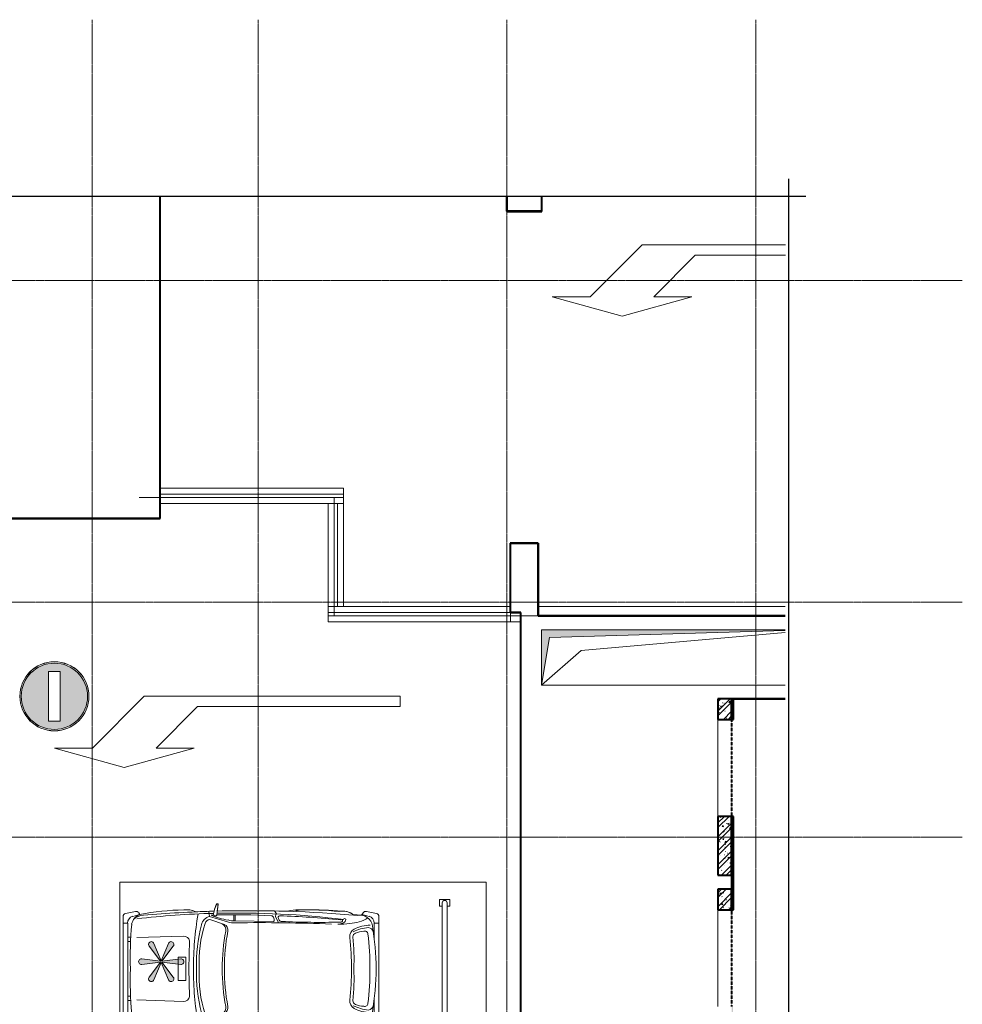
# Model space of a CAD drawing. Header units: millimetres. Extents: x 2030 to 88174, y 1212 to 86021.
# Tile 15 of 26: x 47536 to 61171, y 71783 to 86021. Entities that reach past the tile are written whole.
import ezdxf

# ---------------------------------------------------------------- set-up
doc = ezdxf.new("R2010")
doc.units = ezdxf.units.MM
for name, pattern in [('ADSK_Линия сетки', [25, 20, -2.5, 0, -2.5]), ('Линия сетки', [25, 20, -2.5, 0, -2.5]), ('Штрих_3_1_5_', [4.5, 3, -1.5]), ('Штриховая_ш3 п1_5', [4.5, 3, -1.5])]:
    doc.linetypes.add(name, pattern=pattern)
doc.layers.add('_Разделитель помещений_', color=4, linetype='Штриховая_ш3 п1_5', lineweight=40, true_color=0x00ffff)
for name, color, linetype, lineweight in [('Обобщенные модели', 7, 'Continuous', 18), ('Оборудование', 7, 'Continuous', 18), ('Оси', 7, 'Continuous', 9), ('Парковка', 7, 'Continuous', 18), ('Перекрытия', 7, 'Continuous', 18), ('Стены разрез', 7, 'Continuous', 40), ('Стены штриховка', 7, 'Continuous', 40), ('Элементы узлов', 7, 'Continuous', 18)]:
    doc.layers.add(name, color=color, linetype=linetype, lineweight=lineweight)
pattern_1 = [(50, (0, 0), (218.62117, -19.1268), [22.86, -251.46]), (355, (0, 0), (-42.29187, 229.2684), [18.288, -201.168]), (100.451, (18.22, -1.6), (176.33107, 210.13963), [19.428, -213.708]), (46.184, (0, 60.96), (325.29495, -50.45164), [34.29, -377.19]), (96.636, (27.1, 56.76), (284.883, 296.9127), [29.142, -320.562]), (351.184, (0, 60.96), (284.8858, 296.9107), [27.432, -301.752]), (21, (30.48, 45.72), (181.93753, -122.71832), [22.86, -251.46]), (326, (30.48, 45.72), (74.16223, 221.0262), [18.288, -201.168]), (71.451, (45.64, 35.5), (256.10035, 98.30526), [19.428, -213.708]), (37.5, (0, 0), (3.70639, 101.465895), [3.353, -195.377, 3.353, -200.863, -201.93]), (37.5, (0, 0), (3.70639, 101.465895), [-402.946, 3.353, -198.577]), (7.5, (0, 0), (80.18358, 120.21653), [3.353, -113.081, 3.353, -190.805, -76.962]), (7.5, (0, 0), (80.18358, 120.21653), [-310.591, 3.353, -73.609]), (327.5, (-67.97, 0), (162.708646, -6.87497), [3.353, -72.847, 3.353, -234.391, -315.468]), (327.5, (-67.97, 0), (162.708646, -6.87497), [-313.944, 3.353, -312.115]), (317.5, (-98.45, 0), (177.75468, 30.51183), [3.353, -95.707, 3.353, -154.534, -224.028]), (317.5, (-98.45, 0), (177.75468, 30.51183), [-256.946, 3.353, -220.675])]
pattern_2 = [(45, (0, 0), (-101.02788, 101.02788), []), (45, (67.35, 0), (-101.02788, 101.02788), [])]

# ---------------------------------------------------------------- blocks, each defined once
blk = doc.blocks.new('A_MEQ_OpeningShaft-Rectangular1 - HV_ОВ-2727044-МКСС_LB01_-7_650__Кабельные конструкции_Короба_2')
at = {"layer": 'Элементы узлов'}
blk.add_hatch(color=256, dxfattribs=at).paths.add_polyline_path([(0, -800), (114, -114), (3526, -14), (3526, 0), (0, 0), (0, -113)])
at = {"layer": 'Элементы узлов', "color": 253, "true_color": 0xaaaaaa}
for p, q in [((3526, 0), (0, 0)), ((0, 0), (0, -800)), ((0, -800), (114, -114)), ((114, -114), (3526, -14)), ((0, -800), (3526, -800))]:
    blk.add_line(p, q, dxfattribs=at)
blk = doc.blocks.new('CP_ДШ_Hanytex_TopJoint 24C_Половина - CP_ДШ_Hanytex_TopJoint 24C_Половина-3652070-МКСС_LB01_-7_650__Кабельные конструкции_Короба_2')
at = {"layer": 'Обобщенные модели', "color": 253, "true_color": 0xaaaaaa}
for p, q in [((0, -25), (0, 110)), ((3576, 110), (0, 110)), ((3576, -25), (0, -25))]:
    blk.add_line(p, q, dxfattribs=at)
blk = doc.blocks.new('CP_ДШ_Hanytex_TopJoint 24C_Половина - CP_ДШ_Hanytex_TopJoint 24C_Половина-3652069-МКСС_LB01_-7_650__Кабельные конструкции_Короба_2')
at = {"layer": 'Обобщенные модели', "color": 253, "true_color": 0xaaaaaa}
for p, q in [((0, -25), (0, 110)), ((150, 110), (0, 110)), ((150, 110), (150, -25)), ((150, -25), (0, -25))]:
    blk.add_line(p, q, dxfattribs=at)
blk = doc.blocks.new('CP_ДШ_Hanytex_TopJoint 24C - CP_ДШ_Hanytex_TopJoint 24C-3950295-МКСС_LB01_-7_650__Кабельные конструкции_Короба_2')
at = {"layer": 'Обобщенные модели', "color": 253, "true_color": 0xaaaaaa}
for p, q in [((0, -110), (0, 110)), ((1490, 110), (0, 110)), ((1490, 25), (0, 25)), ((0, 25), (0, -25)), ((1490, 110), (1490, -110)), ((1490, -25), (1490, 25)), ((0, -25), (1490, -25)), ((1490, -110), (0, -110))]:
    blk.add_line(p, q, dxfattribs=at)
blk = doc.blocks.new('CP_ДШ_Hanytex_TopJoint 24C - CP_ДШ_Hanytex_TopJoint 24C-3950296-МКСС_LB01_-7_650__Кабельные конструкции_Короба_2')
at = {"layer": 'Обобщенные модели', "color": 253, "true_color": 0xaaaaaa}
for p, q in [((0, -110), (0, 110)), ((2655, 110), (0, 110)), ((2655, 25), (0, 25)), ((0, 25), (0, -25)), ((2655, 110), (2655, -110)), ((2655, -25), (2655, 25)), ((0, -25), (2655, -25)), ((2655, -110), (0, -110))]:
    blk.add_line(p, q, dxfattribs=at)
blk = doc.blocks.new('CP_ДШ_Hanytex_TopJoint 24C - CP_ДШ_Hanytex_TopJoint 24C-3950297-МКСС_LB01_-7_650__Кабельные конструкции_Короба_2')
at = {"layer": 'Обобщенные модели', "color": 253, "true_color": 0xaaaaaa}
for p, q in [((0, -110), (0, 110)), ((2635, 110), (0, 110)), ((2635, 25), (0, 25)), ((0, 25), (0, -25)), ((2635, 110), (2635, -110)), ((2635, -25), (2635, 25)), ((0, -25), (2635, -25)), ((2635, -110), (0, -110))]:
    blk.add_line(p, q, dxfattribs=at)
blk = doc.blocks.new('180_ДефШов_ОснЛиния_ - Покрытие_Дефшов_Прямой-3818502-МКСС_LB01_-7_650__Кабельные конструкции_Короба_2')
at = {"layer": 'Обобщенные модели', "color": 253, "true_color": 0xaaaaaa}
blk.add_line((0, 0), (1710, 0), dxfattribs=at)
blk = doc.blocks.new('180_ДефШов_ОснЛиния_ - Покрытие_Дефшов_Прямой-3818496-МКСС_LB01_-7_650__Кабельные конструкции_Короба_2')
at = {"layer": 'Обобщенные модели', "color": 253, "true_color": 0xaaaaaa}
blk.add_line((0, 0), (2820, 0), dxfattribs=at)
blk = doc.blocks.new('180_ДефШов_ОснЛиния_ - Покрытие_Дефшов_Прямой-3818503-МКСС_LB01_-7_650__Кабельные конструкции_Короба_2')
at = {"layer": 'Обобщенные модели', "color": 253, "true_color": 0xaaaaaa}
blk.add_line((0, 0), (2700, 0), dxfattribs=at)
blk = doc.blocks.new('180_ДефШов_ОснЛиния_ - Покрытие_Дефшов_Угловой-3823784-МКСС_LB01_-7_650__Кабельные конструкции_Короба_2')
at = {"layer": 'Обобщенные модели', "color": 253, "true_color": 0xaaaaaa}
blk.add_line((45679, 0), (49505, 0), dxfattribs=at)
blk = doc.blocks.new('199_Парковочные места 3 класса и МГН - Малый класс-5604840-МКСС_LB01_-7_650__Кабельные конструкции_Короба_2')
at = {"layer": 'Парковка'}
blk.add_hatch(color=256, dxfattribs=at).paths.add_polyline_path([(1438, 462), (1436, 472), (1430, 481), (1423, 488), (1414, 493), (1163, 600), (1414, 707), (1423, 712), (1430, 719), (1436, 728), (1438, 738), (1438, 749), (1435, 759), (1430, 768), (1423, 775), (1414, 780), (1404, 783), (1394, 783), (1383, 781), (1374, 775), (1156, 611), (1190, 882), (1190, 892), (1187, 903), (1182, 911), (1174, 919), (1165, 924), (1155, 927), (1145, 927), (1135, 924), (1126, 919), (1118, 911), (1113, 903), (1110, 892), (1110, 882), (1144, 611), (926, 775), (917, 781), (906, 783), (896, 783), (886, 780), (877, 775), (870, 768), (865, 759), (862, 749), (862, 738), (864, 728), (870, 719), (877, 712), (886, 707), (1137, 600), (886, 493), (877, 488), (870, 481), (864, 472), (862, 462), (862, 451), (865, 441), (870, 432), (877, 425), (886, 420), (896, 417), (906, 417), (917, 419), (926, 425), (1144, 589), (1110, 318), (1110, 308), (1113, 297), (1118, 289), (1126, 281), (1135, 276), (1145, 273), (1155, 273), (1165, 276), (1174, 281), (1182, 289), (1187, 297), (1190, 308), (1190, 318), (1156, 589), (1374, 425), (1383, 419), (1394, 417), (1404, 417), (1414, 420), (1423, 425), (1430, 432), (1435, 441), (1438, 451)])
at = {"layer": 'Парковка', "color": 253, "true_color": 0xaaaaaa}
for p, q in [((2500, 5300), (0, 5300)), ((0, 5300), (0, 0)), ((2500, 0), (2500, 5300)), ((250, 4775), (350, 4775)), ((250, 4625), (250, 4775)), ((300, 4735), (2200, 4735)), ((350, 4735), (350, 4775)), ((2150, 4735), (2150, 4775)), ((2150, 4775), (2250, 4775)), ((2250, 4625), (2250, 4775)), ((250, 4625), (350, 4625)), ((300, 4665), (2200, 4665)), ((350, 4625), (350, 4665)), ((2150, 4625), (2150, 4665)), ((2150, 4625), (2250, 4625)), ((0, 0), (2500, 0))]:
    blk.add_line(p, q, dxfattribs=at)
for centre, start, end in [((300, 4700), 90, 270), ((2200, 4700), 270, 90)]:
    blk.add_arc(centre, 35, start, end, dxfattribs=at)
at = {"layer": 'Элементы узлов', "color": 253, "true_color": 0xaaaaaa}
for p, q in [((425, 3567), (454, 3713)), ((425, 3567), (454, 3713)), ((1253, 3748), (496, 3748)), ((496, 3748), (2010, 3748)), ((592, 3681), (592, 3748)), ((2010, 3748), (1253, 3748)), ((1915, 3681), (1915, 3748)), ((2082, 3567), (2053, 3713)), ((2053, 3713), (2082, 3567)), ((495, 3608), (466, 3507)), ((817, 3681), (592, 3681)), ((1690, 3681), (1915, 3681)), ((2012, 3608), (2041, 3507)), ((466, 3507), (443, 3523)), ((479, 3497), (443, 3523)), ((2064, 3523), (2027, 3497)), ((2041, 3507), (2064, 3523)), ((497, 2255), (588, 2294)), ((2010, 2255), (1919, 2294)), ((417, 2240), (460, 2267)), ((568, 2226), (560, 1672)), ((1939, 2226), (1946, 1672)), ((2090, 2240), (2047, 2267)), ((560, 1672), (472, 1672)), ((560, 1651), (472, 1651)), ((1946, 1672), (2035, 1672)), ((1946, 1651), (2035, 1651)), ((498, 1300), (575, 1558)), ((612, 1513), (543, 1304)), ((1894, 1513), (1964, 1304)), ((2009, 1300), (1931, 1558)), ((313, 1423), (419, 1411)), ((313, 1401), (313, 1423)), ((320, 1423), (480, 1405)), ((320, 1402), (320, 1423)), ((423, 1287), (498, 1300)), ((477, 1322), (476, 1362)), ((2084, 1287), (2009, 1300)), ((2187, 1423), (2026, 1405)), ((2029, 1322), (2030, 1361)), ((2088, 1412), (2187, 1423)), ((2187, 1401), (2187, 1423)), ((2187, 1423), (2187, 1401)), ((1253, 998), (850, 1010)), ((1656, 1010), (1253, 998)), ((803, 249), (780, 923)), ((1085, 956), (1085, 843)), ((1253, 956), (1085, 956)), ((1144, 611), (1110, 882)), ((1190, 882), (1156, 611)), ((1421, 956), (1253, 956)), ((1421, 843), (1421, 956)), ((1704, 249), (1726, 923)), ((926, 775), (1144, 611)), ((1085, 843), (1253, 843)), ((1156, 611), (1374, 775)), ((1253, 843), (1421, 843)), ((1137, 600), (886, 707)), ((886, 493), (1137, 600)), ((1144, 589), (926, 425)), ((1110, 318), (1144, 589)), ((1156, 589), (1190, 318)), ((1374, 425), (1156, 589)), ((1414, 707), (1163, 600)), ((1163, 600), (1414, 493)), ((466, 289), (443, 274)), ((443, 274), (466, 289)), ((495, 188), (466, 289)), ((2012, 188), (2041, 289)), ((2041, 289), (2064, 274)), ((2041, 289), (2064, 274)), ((425, 229), (454, 83)), ((454, 83), (425, 229)), ((797, 115), (797, 159)), ((857, 156), (857, 115)), ((1650, 156), (1650, 115)), ((1710, 115), (1710, 159)), ((2082, 229), (2053, 83)), ((2082, 229), (2053, 83)), ((2010, 48), (495, 48)), ((1253, 48), (496, 48)), ((592, 115), (1253, 115)), ((592, 48), (592, 115)), ((1253, 115), (1915, 115)), ((2010, 48), (1253, 48)), ((1915, 115), (1915, 48))]:
    blk.add_line(p, q, dxfattribs=at)
for centre, radius, start, end in [((496, 3705), 43.3, 89.9993, 168.693), ((496, 3705), 43.3, 89.9993, 168.6944), ((1272, -184), 3892, 90.2769, 99.4935), ((1234, -184), 3892, 80.505, 89.7217), ((2010, 3705), 43.3, 11.3056, 89.9993), ((2010, 3705), 43.3, 11.3056, 89.9993), ((467, 3558), 43.3, 168.693, 235.6099), ((467, 3558), 43.3, 168.6944, 235.6114), ((655, 3481), 176, 98.0112, 192.5726), ((592, 3581), 101, 89.9993, 164.1246), ((66, 3309), 531, 1.9614, 31.9592), ((1135, 3631), 514, 180.8258, 207.882), ((748, 3580), 93.4, 108.9228, 169.9561), ((1293, 3659), 640, 185.6128, 206.1183), ((752, 3545), 43.7, 91.5641, 200.5926), ((1157, 692), 2926, 88.1222, 97.9941), ((1349, 692), 2926, 82.0044, 91.8764), ((1755, 3545), 43.7, 339.406, 88.4345), ((1213, 3659), 640, 333.8803, 354.3858), ((1759, 3580), 93.4, 10.0425, 71.0758), ((1372, 3631), 514, 332.1165, 359.1728), ((1852, 3480), 176, 347.4285, 81.9874), ((2440, 3309), 531, 148.0394, 178.0372), ((1915, 3581), 101, 15.874, 89.9993), ((2040, 3558), 43.3, 304.3886, 11.3056), ((2040, 3558), 43.3, 304.3886, 11.3056), ((18082, 1872), 17669, 174.9032, 181.4942), ((18082, 1967), 17669, 175.031, 175.4372), ((999, 3534), 288, 180.9043, 205.4518), ((1508, 3534), 288, 334.5468, 359.0942), ((-15576, 1873), 17669, 358.5044, 5.0954), ((-15576, 1967), 17669, 4.5628, 4.969), ((681, 3219), 262, 140.9977, 190.4994), ((681, 3219), 262, 144.1454, 180.5211), ((44, 3207), 566, 354.8977, 12.2311), ((782, 3441), 113, 206.2084, 279.2206), ((794, 3431), 59, 200.0658, 267.3041), ((1112, 414), 2975, 87.2773, 96.1859), ((1211, -394), 3746, 89.3493, 96.2981), ((1395, 414), 2975, 83.8127, 92.7212), ((1296, -394), 3746, 83.7004, 90.6492), ((1725, 3441), 113, 260.778, 333.7901), ((1712, 3431), 59, 272.6945, 339.9328), ((2463, 3207), 566, 167.7674, 185.1009), ((1826, 3219), 262, 349.501, 39), ((1826, 3219), 262, 359.4789, 35.8546), ((5888, 2751), 5488, 175.1273, 180.6996), ((5888, 2657), 5488, 174.6155, 180.6982), ((13211, 1700), 12764, 173.0877, 181.3117), ((16105, 1689), 15632, 174.4937, 177.7131), ((545, 3253), 17.4, 46.6631, 252.0086), ((556, 3205), 19.1, 63.0375, 237.1204), ((538, 3212), 57.2, 12.7781, 70.4683), ((545, 3193), 35.5, 340.6886, 56.0006), ((-11190, 2888), 11772, 357.3492, 1.4248), ((447, 3159), 161, 359.1503, 23.9385), ((2060, 3159), 161, 156.06, 180.8483), ((1969, 3212), 57.2, 109.5303, 167.2205), ((13697, 2888), 11772, 178.5738, 182.6494), ((1962, 3193), 35.5, 123.998, 199.3207), ((1950, 3205), 19.1, 302.8861, 116.961), ((1961, 3253), 17.4, 287.9979, 133.3355), ((-13599, 1690), 15632, 2.2854, 5.5049), ((-10704, 1701), 12764, 358.6868, 6.9108), ((-3381, 2657), 5488, 359.3004, 5.3832), ((-3381, 2751), 5488, 359.3004, 4.8727), ((26486, 2014), 25900, 177.6793, 180.7522), ((-23980, 2015), 25900, 359.2464, 2.3192), ((945, 2672), 545, 178.7915, 197.2882), ((945, 2578), 545, 178.7901, 196.2485), ((1562, 2672), 545, 342.7118, 1.2085), ((1562, 2578), 545, 343.75, 1.2085), ((18082, 1873), 17669, 177.9328, 181.498), ((-15576, 1873), 17669, 358.5044, 2.0672), ((506, 2311), 19.4, 173.2838, 262.6933), ((502, 2371), 79.2, 271.0988, 307.2696), ((532, 2341), 37.8, 297.5337, 4.3722), ((1975, 2341), 37.8, 175.6263, 242.4648), ((2005, 2371), 79.2, 232.729, 268.8997), ((2001, 2311), 19.4, 277.3052, 6.7148), ((487, 2289), 35.2, 218.4548, 285.6284), ((10682, 1664), 10210, 177.0249, 181.4491), ((507, 2197), 21.6, 119.2369, 188.4004), ((552, 2148), 87.6, 92.4724, 129.7729), ((553, 2221), 15.6, 17.8258, 107.3418), ((1954, 2221), 15.6, 72.6567, 162.1728), ((1954, 2148), 87.6, 50.2257, 87.5262), ((2019, 2289), 35.2, 254.3702, 321.5438), ((2000, 2197), 21.6, 351.5982, 60.7617), ((-8175, 1664), 10210, 358.5495, 2.9737), ((-289, 1677), 845, 335.165, 352.4815), ((184, 1661), 376, 345.3914, 1.5936), ((255, 1654), 334, 343.3053, 3.5339), ((695, 1476), 90.4, 81.5734, 156.344), ((1812, 1476), 90.4, 23.6546, 98.4251), ((2251, 1653), 334, 176.4647, 196.6933), ((2322, 1661), 376, 178.405, 194.6071), ((2796, 1677), 845, 187.517, 204.8335), ((700, 1418), 117, 85.8853, 147.1949), ((1223, 4125), 2611, 258.623, 270.6585), ((1223, 4094), 2611, 258.623, 270.6585), ((1283, 4125), 2611, 269.3401, 281.3755), ((1283, 4094), 2611, 269.3401, 281.3755), ((1807, 1418), 117, 32.8037, 94.1133), ((511, 1793), 438, 243.1959, 258.0915), ((517, 1793), 438, 243.1944, 260.6408), ((18082, 1872), 17669, 181.6447, 184.9615), ((18082, 1873), 17669, 181.6509, 182.5209), ((460, 1385), 28.5, 240.6174, 44.589), ((13211, 1700), 12764, 181.5381, 186.5246), ((640, 1327), 145, 190.6076, 260.6991), ((613, 1304), 70.6, 179.4661, 257.4205), ((1867, 1326), 145, 279.2995, 349.3909), ((1893, 1303), 70.6, 282.5781, 0.5325), ((-10704, 1701), 12764, 353.474, 358.4604), ((2046, 1385), 28.5, 135.4096, 299.3811), ((-15576, 1873), 17669, 355.0371, 358.3539), ((1989, 1793), 438, 279.3577, 296.8041), ((-15576, 1873), 17669, 357.4791, 358.3539), ((1989, 1793), 438, 282.8106, 296.8041), ((1152, 2963), 1815, 252.2239, 273.1953), ((1174, 3235), 2126, 254.8016, 272.1365), ((1355, 2963), 1815, 266.8033, 287.7746), ((1333, 3235), 2126, 267.862, 285.197), ((676, 969), 277, 152.8561, 188.6185), ((676, 969), 277, 154.276, 188.617), ((1192, 5149), 4081, 259.6665, 270.8648), ((866, 926), 85.3, 100.332, 181.8763), ((1315, 5149), 4081, 269.1337, 280.332), ((1641, 926), 85.3, 358.1223, 79.6665), ((1830, 969), 277, 351.3815, 27.1439), ((1830, 969), 277, 351.3815, 25.7226), ((3902, 951), 3499, 180.3812, 190.9026), ((3902, 951), 3499, 180.3826, 190.904), ((1150, 887), 40, 353, 187), ((-1395, 951), 3499, 349.096, 359.6174), ((-1395, 951), 3499, 349.096, 359.6174), ((901, 743), 40, 53, 247), ((1399, 743), 40, 293, 127), ((901, 457), 40, 113, 307), ((1399, 457), 40, 233, 67), ((658, 378), 212, 204.8668, 256.2506), ((699, 353), 220, 182.3537, 222.6588), ((1150, 313), 40, 173, 7), ((1849, 378), 212, 283.748, 335.1317), ((1808, 353), 220, 317.3398, 357.6449), ((467, 238), 43.3, 124.3886, 191.3056), ((467, 238), 43.3, 124.3901, 191.307), ((592, 215), 101, 195.874, 269.9993), ((1096, 5492), 5341, 264.7559, 271.6912), ((1411, 5492), 5341, 268.3074, 275.2426), ((1915, 215), 101, 269.9993, 344.1246), ((2039, 238), 43.3, 348.693, 55.6099), ((2039, 238), 43.3, 348.693, 55.6099), ((496, 91), 43.3, 191.3056, 269.9993), ((497, 91), 43.3, 191.307, 268.3034), ((2010, 91), 43.3, 269.9993, 348.693), ((2010, 91), 43.3, 269.9993, 348.693)]:
    blk.add_arc(centre, radius, start, end, dxfattribs=at)
blk = doc.blocks.new('199_Паркинг_Дорожная разметка - Стрелка_Поворот-5482904-МКСС_LB01_-7_650__Кабельные конструкции_Короба_2')
at = {"layer": 'Парковка', "color": 253, "true_color": 0xaaaaaa}
for p, q in [((-535, -1200), (-535, 873)), ((-385, 873), (-385, -430)), ((-385, -430), (215, -1030)), ((215, -480), (495, -1490)), ((215, -1030), (215, -480)), ((215, -1950), (-535, -1200)), ((495, -1490), (215, -2500)), ((215, -2500), (215, -1950))]:
    blk.add_line(p, q, dxfattribs=at)
blk = doc.blocks.new('199_Паркинг_Дорожная разметка - Стрелка_Поворот-V4-МКСС_LB01_-7_650__Кабельные конструкции_Короба_2')
at = {"layer": 'Парковка', "color": 253, "true_color": 0xaaaaaa}
for p, q in [((-535, 2500), (-385, 2500)), ((-535, -1200), (-535, 2500)), ((-385, 2500), (-385, -430)), ((-385, -430), (215, -1030)), ((215, -480), (495, -1490)), ((215, -1030), (215, -480)), ((215, -1950), (-535, -1200)), ((495, -1490), (215, -2500)), ((215, -2500), (215, -1950))]:
    blk.add_line(p, q, dxfattribs=at)
blk = doc.blocks.new('199_Паркинг_Дорожные знаки - Въезд запрещен-5478925-МКСС_LB01_-7_650__Кабельные конструкции_Короба_2')
at = {"layer": 'Парковка'}
h = blk.add_hatch(color=256, dxfattribs=at)
h.paths.add_polyline_path([(-500, 0), (-494, -78), (-476, -155), (-446, -227), (-405, -294), (-354, -354), (-294, -405), (-227, -446), (-155, -476), (-78, -494), (0, -500), (78, -494), (155, -476), (227, -446), (294, -405), (354, -354), (405, -294), (446, -227), (476, -155), (494, -78), (500, 0), (494, 78), (476, 155), (446, 227), (405, 294), (354, 354), (294, 405), (227, 446), (155, 476), (78, 494), (0, 500), (-78, 494), (-155, 476), (-227, 446), (-294, 405), (-354, 354), (-405, 294), (-446, 227), (-476, 155), (-494, 78)])
h.paths.add_polyline_path([(-499, 0), (-493, 78), (-475, 154), (-445, 227), (-404, 293), (-353, 353), (-293, 404), (-227, 445), (-154, 475), (-78, 493), (0, 499), (78, 493), (154, 475), (227, 445), (293, 404), (353, 353), (404, 293), (445, 227), (475, 154), (493, 78), (499, 0), (493, -78), (475, -154), (445, -227), (404, -293), (353, -353), (293, -404), (227, -445), (154, -475), (78, -493), (0, -499), (-78, -493), (-154, -475), (-227, -445), (-293, -404), (-353, -353), (-404, -293), (-445, -227), (-475, -154), (-493, -78), (-498, -13)])
h.paths.add_polyline_path([(-479, 0), (-473, -75), (-456, -148), (-427, -218), (-388, -282), (-339, -339), (-282, -388), (-218, -427), (-148, -456), (-75, -473), (0, -479), (75, -473), (148, -456), (218, -427), (282, -388), (339, -339), (388, -282), (427, -218), (456, -148), (473, -75), (479, 0), (473, 75), (456, 148), (427, 218), (388, 282), (339, 339), (282, 388), (218, 427), (148, 456), (75, 473), (0, 479), (-75, 473), (-148, 456), (-218, 427), (-282, 388), (-339, 339), (-388, 282), (-427, 218), (-456, 148), (-473, 75)])
h.paths.add_polyline_path([(-359, -13), (-359, 84), (359, 84), (359, -84), (-359, -84)])
at = {"layer": 'Парковка', "color": 253, "true_color": 0xaaaaaa}
for p, q in [((359, 84), (-359, 84)), ((-359, 84), (-359, -84)), ((-359, -84), (-359, 84)), ((-359, 84), (359, 84)), ((359, -84), (359, 84)), ((359, 84), (359, -84)), ((-359, -84), (359, -84)), ((359, -84), (-359, -84))]:
    blk.add_line(p, q, dxfattribs=at)
for radius, start, end in [(500, 360, 180), (499, 360, 180), (499, 0, 180), (479, 0, 180), (479, 360, 180), (500, 180, 360), (499, 180, 360), (499, 180, 0), (479, 180, 0), (479, 180, 360)]:
    blk.add_arc((0, 0), radius, start, end, dxfattribs=at)
blk = doc.blocks.new('135_SLK_GD_AR_rvt-1-МКСС_LB01_-7_650__Кабельные конструкции_Короба_2')
at = {"layer": 'Стены разрез', "lineweight": 9, "true_color": 0xaaaaaa}
h = blk.add_hatch(dxfattribs=at)
h.set_pattern_fill('FP_1', color=253, style=0, pattern_type=2)
h.set_pattern_definition(pattern_1)
h.paths.add_polyline_path([(78800, 75900), (78800, 76200), (78600, 76200), (78600, 75900)])
h = blk.add_hatch(dxfattribs=at)
h.set_pattern_fill('FP_2', color=253, style=0, pattern_type=2)
h.set_pattern_definition(pattern_2)
h.paths.add_polyline_path([(78800, 75900), (78800, 76200), (78600, 76200), (78600, 75900)])
h = blk.add_hatch(dxfattribs=at)
h.set_pattern_fill('FP_4', color=253, style=0, pattern_type=2)
h.set_pattern_definition([(0, (0, 0), (406.4, 101.6), [33.528, -271.272, 33.528, -271.272, -1625.6]), (0, (0, 0), (406.4, 101.6), [-609.6, 33.528, -576.072, 33.528, -271.272, -711.2]), (0, (0, 0), (406.4, 101.6), [-1524, 33.528, -169.672, 33.528, -474.472]), (120, (152.4, 50.8), (-291.18818, 301.15272), [33.528, -271.272, 33.528, -271.272, -1625.6]), (120, (152.4, 50.8), (-291.18818, 301.15272), [-609.6, 33.528, -576.072, 33.528, -271.272, -711.2]), (120, (152.4, 50.8), (-291.18818, 301.15272), [-1524, 33.528, -169.672, 33.528, -474.472]), (240, (203.2, 254), (-115.21182, -402.75272), [33.528, -271.272, 33.528, -271.272, -1625.6]), (240, (203.2, 254), (-115.21182, -402.75272), [-609.6, 33.528, -576.072, 33.528, -271.272, -711.2]), (240, (203.2, 254), (-115.21182, -402.75272), [-1524, 33.528, -169.672, 33.528, -474.472])])
h.paths.add_polyline_path([(78820, 65502), (78820, 66250), (78800, 66250), (78800, 65502)])
h.paths.add_polyline_path([(78800, 67650), (78820, 67650), (78820, 69000), (78800, 69000), (78800, 68891)])
h.paths.add_polyline_path([(78820, 70400), (78820, 71750), (78800, 71750), (78800, 70400)])
h.paths.add_polyline_path([(78820, 73150), (78820, 74500), (78800, 74500), (78800, 73150)])
h.paths.add_polyline_path([(78800, 75900), (78820, 75900), (78820, 76198), (78800, 76198), (78800, 76176)])
h = blk.add_hatch(dxfattribs=at)
h.set_pattern_fill('FP_1', color=253, style=0, pattern_type=2)
h.set_pattern_definition(pattern_1)
h.paths.add_polyline_path([(78800, 73650), (78800, 74500), (78600, 74500), (78600, 73650)])
h = blk.add_hatch(dxfattribs=at)
h.set_pattern_fill('FP_2', color=253, style=0, pattern_type=2)
h.set_pattern_definition(pattern_2)
h.paths.add_polyline_path([(78800, 73650), (78800, 74500), (78600, 74500), (78600, 73650)])
h = blk.add_hatch(dxfattribs=at)
h.set_pattern_fill('FP_1', color=253, style=0, pattern_type=2)
h.set_pattern_definition(pattern_1)
h.paths.add_polyline_path([(78800, 73150), (78800, 73450), (78600, 73450), (78600, 73150)])
h = blk.add_hatch(dxfattribs=at)
h.set_pattern_fill('FP_2', color=253, style=0, pattern_type=2)
h.set_pattern_definition(pattern_2)
h.paths.add_polyline_path([(78800, 73150), (78800, 73450), (78600, 73450), (78600, 73150)])
at = {"color": 253, "lineweight": 18, "true_color": 0xaaaaaa}
for p, q in [((79576, 77159), (76621, 76900)), ((76621, 76900), (76050, 76400))]:
    blk.add_line(p, q, dxfattribs=at)
at = {"layer": '_Разделитель помещений_', "color": 131, "linetype": 'Штрих_3_1_5_', "true_color": 0xaaffff}
for p, q in [((78800, 75900), (78800, 74500)), ((78800, 73150), (78800, 71750))]:
    blk.add_line(p, q, dxfattribs=at)
at = {"layer": 'Перекрытия', "color": 253, "true_color": 0xaaaaaa}
for p, q in [((70530, 83461), (70530, 79245)), ((75550, 83250), (75550, 83461)), ((76050, 83461), (76050, 83250)), ((76050, 83250), (75550, 83250)), ((70530, 79025), (70530, 78810)), ((70530, 78810), (62335, 78810)), ((75600, 77535), (75600, 78450)), ((75600, 78450), (76000, 78450)), ((76000, 78450), (76000, 77535)), ((75750, 71025), (75750, 77315)), ((79576, 76200), (78800, 76200)), ((78600, 75900), (78600, 74500)), ((78600, 73150), (78600, 71750))]:
    blk.add_line(p, q, dxfattribs=at)
at = {"layer": 'Стены разрез', "color": 253, "true_color": 0xaaaaaa}
for p, q in [((70530, 83461), (70530, 78810)), ((70532, 78808), (70532, 83461)), ((75548, 83461), (75548, 83248)), ((75550, 83250), (75550, 83461)), ((76050, 83461), (76050, 83250)), ((76052, 83248), (76052, 83461)), ((75548, 83248), (75550, 83248)), ((76050, 83250), (75550, 83250)), ((75550, 83248), (76050, 83248)), ((76050, 83248), (76052, 83248)), ((62333, 78808), (70530, 78808)), ((70530, 78810), (62335, 78810)), ((70530, 78808), (70532, 78808)), ((75600, 78452), (75598, 78452)), ((75598, 78452), (75598, 77450)), ((76002, 78452), (75600, 78452)), ((76002, 78450), (76002, 78452)), ((75600, 77450), (75600, 78450)), ((75600, 78450), (76000, 78450)), ((76000, 78450), (76000, 77400)), ((76002, 77402), (76002, 78450)), ((75598, 77450), (75598, 77448)), ((75598, 77448), (75748, 77448)), ((75748, 77450), (75600, 77450)), ((75750, 77450), (75748, 77450)), ((75748, 77448), (75748, 71025)), ((75750, 71025), (75750, 77450)), ((76000, 77400), (76002, 77400)), ((79576, 77402), (76002, 77402)), ((76002, 77400), (79576, 77400)), ((78600, 76200), (78600, 75900)), ((78800, 76200), (78600, 76200)), ((78800, 75900), (78800, 76200)), ((78800, 76200), (78800, 76198)), ((78825, 76200), (78800, 76200)), ((78800, 76198), (78800, 75900)), ((79576, 76200), (78825, 76200)), ((78825, 75900), (78825, 76198)), ((78825, 76198), (79576, 76198)), ((78600, 75900), (78800, 75900)), ((78800, 75900), (78825, 75900)), ((78600, 74500), (78600, 73650)), ((78800, 74500), (78600, 74500)), ((78800, 73650), (78800, 74500)), ((78800, 74500), (78800, 73150)), ((78825, 74500), (78800, 74500)), ((78825, 73150), (78825, 74500)), ((78600, 73650), (78800, 73650)), ((78600, 73450), (78600, 73150)), ((78800, 73450), (78600, 73450)), ((78800, 73150), (78800, 73450)), ((78600, 73150), (78800, 73150)), ((78800, 73150), (78825, 73150))]:
    blk.add_line(p, q, dxfattribs=at)
at = {"layer": 'Стены штриховка', "color": 253, "true_color": 0xaaaaaa}
for p, q in [((78800, 76198), (78820, 76198)), ((78820, 75900), (78820, 76198)), ((78820, 76198), (78825, 76198)), ((78820, 73150), (78820, 74500))]:
    blk.add_line(p, q, dxfattribs=at)
at = {"layer": 'Обобщенные модели', "color": 253, "lineweight": 18, "true_color": 0xaaaaaa}
for name, p in [('CP_ДШ_Hanytex_TopJoint 24C - CP_ДШ_Hanytex_TopJoint 24C-3950296-МКСС_LB01_-7_650__Кабельные конструкции_Короба_2', (70530, 79135)), ('CP_ДШ_Hanytex_TopJoint 24C - CP_ДШ_Hanytex_TopJoint 24C-3950297-МКСС_LB01_-7_650__Кабельные конструкции_Короба_2', (72965, 77425)), ('CP_ДШ_Hanytex_TopJoint 24C_Половина - CP_ДШ_Hanytex_TopJoint 24C_Половина-3652070-МКСС_LB01_-7_650__Кабельные конструкции_Короба_2', (76000, 77425))]:
    blk.add_blockref(name, p, dxfattribs=at)
for name, p, rotation in [('180_ДефШов_ОснЛиния_ - Покрытие_Дефшов_Прямой-3818496-МКСС_LB01_-7_650__Кабельные конструкции_Короба_2', (73050, 79110), 180), ('CP_ДШ_Hanytex_TopJoint 24C - CP_ДШ_Hanytex_TopJoint 24C-3950295-МКСС_LB01_-7_650__Кабельные конструкции_Короба_2', (73075, 79025), 270), ('180_ДефШов_ОснЛиния_ - Покрытие_Дефшов_Прямой-3818502-МКСС_LB01_-7_650__Кабельные конструкции_Короба_2', (73050, 77400), 90), ('180_ДефШов_ОснЛиния_ - Покрытие_Дефшов_Прямой-3818503-МКСС_LB01_-7_650__Кабельные конструкции_Короба_2', (75750, 77400), 180), ('CP_ДШ_Hanytex_TopJoint 24C_Половина - CP_ДШ_Hanytex_TopJoint 24C_Половина-3652069-МКСС_LB01_-7_650__Кабельные конструкции_Короба_2', (75750, 77425), 180), ('180_ДефШов_ОснЛиния_ - Покрытие_Дефшов_Угловой-3823784-МКСС_LB01_-7_650__Кабельные конструкции_Короба_2', (125255, 77400), 180)]:
    blk.add_blockref(name, p, dxfattribs=dict(at, rotation=rotation))
at = {"layer": 'Оборудование', "color": 253, "lineweight": 18, "true_color": 0xaaaaaa}
blk.add_blockref('A_MEQ_OpeningShaft-Rectangular1 - HV_ОВ-2727044-МКСС_LB01_-7_650__Кабельные конструкции_Короба_2', (76050, 77200), dxfattribs=at)
at = {"layer": 'Парковка', "color": 253, "lineweight": 18, "true_color": 0xaaaaaa}
for name, p, rotation in [('199_Паркинг_Дорожная разметка - Стрелка_Поворот-5482904-МКСС_LB01_-7_650__Кабельные конструкции_Короба_2', (78704, 82230), 269.9999999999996), ('199_Паркинг_Дорожные знаки - Въезд запрещен-5478925-МКСС_LB01_-7_650__Кабельные конструкции_Короба_2', (69004, 76237), 89.9999999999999), ('199_Паркинг_Дорожная разметка - Стрелка_Поворот-V4-МКСС_LB01_-7_650__Кабельные конструкции_Короба_2', (71504, 75702), 269.9999999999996), ('199_Парковочные места 3 класса и МГН - Малый класс-5604840-МКСС_LB01_-7_650__Кабельные конструкции_Короба_2', (69949, 73550), 270.0000000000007)]:
    blk.add_blockref(name, p, dxfattribs=dict(at, rotation=rotation))
blk = doc.blocks.new('*U117')
at = {"color": 0, "linetype": 'ByBlock', "lineweight": -2, "ltscale": 0.5}
for points in [[(-2.5, 291.63), (132.83, 291.63), (134.08, 296.63), (136.58, 286.63), (137.83, 291.63), (273.15, 291.63)], [(270.65, 294.13), (270.65, 148.32), (275.65, 147.07), (265.65, 144.57), (270.65, 143.32), (270.65, -2.5)]]:
    blk.add_lwpolyline(points, dxfattribs=at)

msp = doc.modelspace()

# ---------------------------------------------------------------- linework, layer by layer
at = {"layer": 'Оси', "linetype": 'Линия сетки'}
for p, q in [((48584.576, 51761.77), (48584.576, 86020.794)), ((50984.576, 51761.77), (50984.576, 86020.794)), ((54584.576, 51761.77), (54584.576, 86020.794)), ((58184.576, 51761.77), (58184.576, 86020.794))]:
    msp.add_line(p, q, dxfattribs=at)
at = {"layer": 'Оси', "linetype": 'ADSK_Линия сетки'}
for p, q in [((61170.823, 82250), (29017.079, 82250)), ((61170.823, 77600), (29017.079, 77600)), ((61170.823, 74200), (29017.079, 74200))]:
    msp.add_line(p, q, dxfattribs=at)

# ---------------------------------------------------------------- block references
at = {"xscale": 100, "yscale": 100, "zscale": 100}
msp.add_blockref('*U117', (31593.149, 54305.535), dxfattribs=at)
at = {"lineweight": 5}
msp.add_blockref('135_SLK_GD_AR_rvt-1-МКСС_LB01_-7_650__Кабельные конструкции_Короба_2', (-20965.424, 0), dxfattribs=at)

doc.saveas('drawing.dxf')
